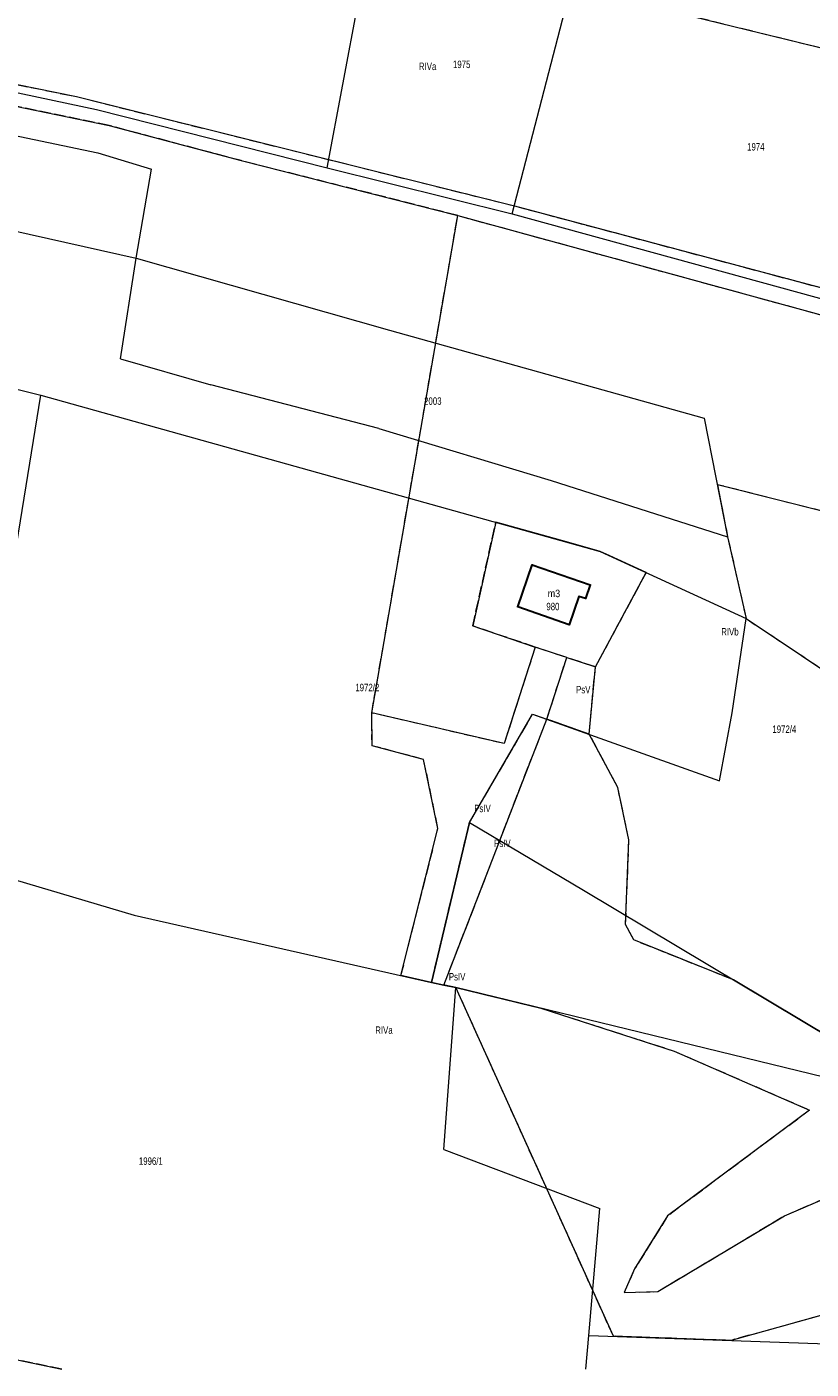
# Model space of a CAD drawing. Header units: metres. Extents: x 7498273 to 7499989, y 5499795 to 5500810.
# Tile 25 of 40: x 7499281 to 7499440, y 5499795 to 5500066. Entities that reach past the tile are written whole.
import ezdxf

# ---------------------------------------------------------------- set-up
doc = ezdxf.new("R2010")
doc.units = ezdxf.units.M
doc.header["$MEASUREMENT"] = 0
doc.linetypes.add('2.25_0.75', pattern=[3, 2.25, -0.75])
doc.layers.get('0').update_dxf_attribs({"color": 2})
for name, color, linetype, lineweight in [('209-oznaczenie konturu klasyfikacyjnego', 7, 'Continuous', 0), ('211-numer działki ewidencyjnej', 7, 'Continuous', 0), ('217-kontur klasyfikacyjny', 7, 'Continuous', 0), ('218-kontur użytku gruntowego', 7, 'Continuous', 0), ('219-działka ewidencyjna', 7, 'Continuous', 0), ('312-budynek ewidencyjny', 7, 'Continuous', 0), ('312-oznaczenie budynku ewidencyjnego', 7, 'Continuous', 0), ('312-oznaczenie budynku ewidencyjnego-Atr117', 7, 'Continuous', 0), ('Punkt budynku', 7, 'Continuous', 0)]:
    doc.layers.add(name, color=color, linetype=linetype, lineweight=lineweight)
doc.styles.get("Standard").update_dxf_attribs({"font": 'Working1250.shx', "width": 0.75})

# ---------------------------------------------------------------- blocks, each defined once
blk = doc.blocks.new('PUNKTBUD')
at = {"color": 0}
blk.add_circle((0, 0), 0.09, dxfattribs=at)

msp = doc.modelspace()

# ---------------------------------------------------------------- linework, layer by layer
at = {"layer": '217-kontur klasyfikacyjny', "color": 3, "linetype": '2.25_0.75', "lineweight": 13, "flags": 128}
for points in [[(7499450.96, 5500059.44), (7499391.03, 5500074.12)], [(7499246.69, 5500061), (7499291.1, 5500051.95)], [(7499297.7, 5500046.12), (7499247.42, 5500056.48)], [(7499291.1, 5500051.95), (7499379.58, 5500029.9)], [(7499324.36, 5500039.03), (7499297.7, 5500046.12)], [(7499368.14, 5500027.95), (7499324.36, 5500039.03)], [(7499350.76, 5499927.52), (7499368.14, 5500027.95)], [(7499368.14, 5500027.95), (7499482.6, 5499996.67)], [(7499379.58, 5500029.9), (7499463.91, 5500007.39)], [(7499420.59, 5499973.59), (7499422.66, 5499963.09)], [(7499456.78, 5499964.49), (7499420.59, 5499973.59)], [(7499371.16, 5499945.07), (7499375.84, 5499966.02)], [(7499375.84, 5499966.02), (7499390.61, 5499961.9)], [(7499422.66, 5499963.09), (7499426.37, 5499946.58)], [(7499390.61, 5499961.9), (7499396.94, 5499960.13)], [(7499396.94, 5499960.13), (7499398.89, 5499959.23)], [(7499398.89, 5499959.23), (7499406.18, 5499955.88)], [(7499406.18, 5499955.88), (7499395.95, 5499936.82)], [(7499426.37, 5499946.58), (7499448.74, 5499931.67)], [(7499383.8, 5499940.82), (7499371.16, 5499945.07)], [(7499383.8, 5499940.82), (7499377.5, 5499921.33)], [(7499390.15, 5499938.68), (7499383.8, 5499940.82)], [(7499386.12, 5499926.26), (7499390.15, 5499938.68)], [(7499395.95, 5499936.82), (7499390.15, 5499938.68)], [(7499394.7, 5499923.21), (7499395.95, 5499936.82)], [(7499350.83, 5499920.9), (7499350.76, 5499927.52)], [(7499377.5, 5499921.33), (7499350.76, 5499927.52)], [(7499370.51, 5499905.37), (7499383.27, 5499927.27)], [(7499383.27, 5499927.27), (7499386.12, 5499926.26)], [(7499365.34, 5499872.57), (7499386.12, 5499926.26)], [(7499394.7, 5499923.21), (7499386.12, 5499926.26)], [(7499400.45, 5499912.47), (7499394.7, 5499923.21)], [(7499361.25, 5499918.14), (7499350.83, 5499920.9)], [(7499364.14, 5499904.17), (7499361.25, 5499918.14)], [(7499402.73, 5499901.91), (7499400.45, 5499912.47)], [(7499356.67, 5499874.48), (7499364.14, 5499904.17)], [(7499362.83, 5499873.09), (7499370.51, 5499905.37)], [(7499402.05, 5499884.81), (7499402.73, 5499901.91)], [(7499403.69, 5499881.68), (7499402.05, 5499884.81)], [(7499423.87, 5499873.6), (7499403.69, 5499881.68)], [(7499362.83, 5499873.09), (7499356.67, 5499874.48)], [(7499365.34, 5499872.57), (7499362.83, 5499873.09)], [(7499444.1, 5499861.48), (7499423.87, 5499873.6)], [(7499367.74, 5499872.11), (7499365.34, 5499872.57)], [(7499399.59, 5499801.67), (7499367.74, 5499872.11)], [(7499367.74, 5499872.11), (7499384.89, 5499867.93)], [(7499384.89, 5499867.93), (7499411.83, 5499859.25)], [(7499411.83, 5499859.25), (7499439.21, 5499847.32)], [(7499439.21, 5499847.32), (7499410.54, 5499825.95)], [(7499434.12, 5499826), (7499478.68, 5499845.08)], [(7499410.54, 5499825.95), (7499403.86, 5499815.26)], [(7499408.53, 5499810.68), (7499434.12, 5499826)], [(7499493.48, 5499820.35), (7499423.34, 5499800.83)], [(7499403.86, 5499815.26), (7499401.77, 5499810.48)], [(7499401.77, 5499810.48), (7499408.53, 5499810.68)], [(7499288.164, 5499795.022), (7499243.91, 5499804.22)], [(7499423.34, 5499800.83), (7499399.59, 5499801.67)]]:
    msp.add_lwpolyline(points, dxfattribs=at)
at = {"layer": '218-kontur użytku gruntowego', "color": 3, "linetype": 'Continuous', "lineweight": 13, "flags": 128}
for points in [[(7499450.96, 5500059.44), (7499391.03, 5500074.12)], [(7499246.69, 5500061), (7499291.1, 5500051.95)], [(7499247.42, 5500056.48), (7499297.7, 5500046.12)], [(7499291.1, 5500051.95), (7499379.58, 5500029.9)], [(7499297.7, 5500046.12), (7499324.36, 5500039.03)], [(7499324.36, 5500039.03), (7499368.14, 5500027.95)], [(7499350.76, 5499927.52), (7499368.14, 5500027.95)], [(7499368.14, 5500027.95), (7499482.6, 5499996.67)], [(7499379.58, 5500029.9), (7499463.91, 5500007.39)], [(7499420.59, 5499973.59), (7499422.66, 5499963.09)], [(7499456.78, 5499964.49), (7499420.59, 5499973.59)], [(7499375.84, 5499966.02), (7499371.16, 5499945.07)], [(7499390.61, 5499961.9), (7499375.84, 5499966.02)], [(7499422.66, 5499963.09), (7499426.37, 5499946.58)], [(7499396.94, 5499960.13), (7499390.61, 5499961.9)], [(7499398.89, 5499959.23), (7499396.94, 5499960.13)], [(7499406.18, 5499955.88), (7499398.89, 5499959.23)], [(7499395.95, 5499936.82), (7499406.18, 5499955.88)], [(7499426.37, 5499946.58), (7499448.74, 5499931.67)], [(7499371.16, 5499945.07), (7499383.8, 5499940.82)], [(7499383.8, 5499940.82), (7499377.5, 5499921.33)], [(7499390.15, 5499938.68), (7499383.8, 5499940.82)], [(7499386.12, 5499926.26), (7499390.15, 5499938.68)], [(7499390.15, 5499938.68), (7499395.95, 5499936.82)], [(7499394.7, 5499923.21), (7499395.95, 5499936.82)], [(7499350.83, 5499920.9), (7499350.76, 5499927.52)], [(7499377.5, 5499921.33), (7499350.76, 5499927.52)], [(7499370.51, 5499905.37), (7499383.27, 5499927.27)], [(7499383.27, 5499927.27), (7499386.12, 5499926.26)], [(7499365.34, 5499872.57), (7499386.12, 5499926.26)], [(7499394.7, 5499923.21), (7499386.12, 5499926.26)], [(7499400.45, 5499912.47), (7499394.7, 5499923.21)], [(7499361.25, 5499918.14), (7499350.83, 5499920.9)], [(7499364.14, 5499904.17), (7499361.25, 5499918.14)], [(7499402.73, 5499901.91), (7499400.45, 5499912.47)], [(7499356.67, 5499874.48), (7499364.14, 5499904.17)], [(7499362.83, 5499873.09), (7499370.51, 5499905.37)], [(7499402.05, 5499884.81), (7499402.73, 5499901.91)], [(7499403.69, 5499881.68), (7499402.05, 5499884.81)], [(7499423.87, 5499873.6), (7499403.69, 5499881.68)], [(7499362.83, 5499873.09), (7499356.67, 5499874.48)], [(7499365.34, 5499872.57), (7499362.83, 5499873.09)], [(7499444.1, 5499861.48), (7499423.87, 5499873.6)], [(7499367.74, 5499872.11), (7499365.34, 5499872.57)], [(7499399.59, 5499801.67), (7499367.74, 5499872.11)], [(7499367.74, 5499872.11), (7499384.89, 5499867.93)], [(7499384.89, 5499867.93), (7499411.83, 5499859.25)], [(7499411.83, 5499859.25), (7499439.21, 5499847.32)], [(7499439.21, 5499847.32), (7499410.54, 5499825.95)], [(7499434.12, 5499826), (7499478.68, 5499845.08)], [(7499410.54, 5499825.95), (7499403.86, 5499815.26)], [(7499408.53, 5499810.68), (7499434.12, 5499826)], [(7499493.48, 5499820.35), (7499423.34, 5499800.83)], [(7499403.86, 5499815.26), (7499401.77, 5499810.48)], [(7499401.77, 5499810.48), (7499408.53, 5499810.68)], [(7499243.91, 5499804.22), (7499288.164, 5499795.022)], [(7499423.34, 5499800.83), (7499399.59, 5499801.67)]]:
    msp.add_lwpolyline(points, dxfattribs=at)
at = {"layer": '219-działka ewidencyjna', "color": 3, "linetype": 'Continuous', "lineweight": 13, "flags": 128}
for points in [[(7499341.79, 5500037.59), (7499351.23, 5500088.12)], [(7499379.15, 5500028.26), (7499392.54, 5500079.96)], [(7499243.19, 5500060.39), (7499295.16, 5500049.36)], [(7499248.43, 5500050.43), (7499295.43, 5500040.59)], [(7499295.16, 5500049.36), (7499341.79, 5500037.59)], [(7499295.43, 5500040.59), (7499306.3, 5500037.28)], [(7499303.18, 5500019.36), (7499306.3, 5500037.28)], [(7499341.79, 5500037.59), (7499379.15, 5500028.26)], [(7499249.35, 5500031.38), (7499303.18, 5500019.36)], [(7499379.15, 5500028.26), (7499461.85, 5500005.63)], [(7499300.02, 5499999.01), (7499303.18, 5500019.36)], [(7499303.18, 5500019.36), (7499354.37, 5500004.79)], [(7499354.37, 5500004.79), (7499417.94, 5499987.04)], [(7499244.27, 5500001.51), (7499283.91, 5499991.66)], [(7499300.02, 5499999.01), (7499318.28, 5499993.78)], [(7499352.21, 5499984.93), (7499318.28, 5499993.78)], [(7499268.5, 5499896.86), (7499283.91, 5499991.66)], [(7499283.91, 5499991.66), (7499396.94, 5499960.13)], [(7499417.94, 5499987.04), (7499422.66, 5499963.09)], [(7499352.21, 5499984.93), (7499386.99, 5499974.42)], [(7499386.99, 5499974.42), (7499422.66, 5499963.09)], [(7499396.94, 5499960.13), (7499426.37, 5499946.58)], [(7499423.58, 5499927.56), (7499426.37, 5499946.58)], [(7499370.51, 5499905.37), (7499383.27, 5499927.27)], [(7499383.27, 5499927.27), (7499421.02, 5499913.84)], [(7499421.02, 5499913.84), (7499423.58, 5499927.56)], [(7499370.51, 5499905.37), (7499362.83, 5499873.09)], [(7499370.51, 5499905.37), (7499393.57, 5499891.75)], [(7499268.5, 5499896.86), (7499302.76, 5499886.68)], [(7499393.57, 5499891.75), (7499444.1, 5499861.48)], [(7499302.76, 5499886.68), (7499362.83, 5499873.09)], [(7499362.83, 5499873.09), (7499365.34, 5499872.57)], [(7499365.33, 5499839.35), (7499367.74, 5499872.11)], [(7499365.34, 5499872.57), (7499367.74, 5499872.11)], [(7499521.93, 5499834.54), (7499367.74, 5499872.11)], [(7499365.33, 5499839.35), (7499396.84, 5499827.48)], [(7499394.65, 5499801.84), (7499396.84, 5499827.48)], [(7499394.002, 5499795.022), (7499394.65, 5499801.84)], [(7499394.65, 5499801.84), (7499454.27, 5499799.74)]]:
    msp.add_lwpolyline(points, dxfattribs=at)
at = {"layer": '312-budynek ewidencyjny', "color": 7, "linetype": 'Continuous', "lineweight": 30, "flags": 128}
for points in [[(7499380.27, 5499948.94), (7499383.2, 5499957.4)], [(7499383.2, 5499957.4), (7499394.86, 5499953.37)], [(7499394.86, 5499953.37), (7499393.96, 5499950.62)], [(7499390.64, 5499945.33), (7499380.27, 5499948.94)], [(7499392.63, 5499951.05), (7499390.64, 5499945.33)], [(7499393.96, 5499950.62), (7499392.63, 5499951.05)]]:
    msp.add_lwpolyline(points, dxfattribs=at)

# ---------------------------------------------------------------- block references
at = {"layer": 'Punkt budynku', "color": 5, "linetype": 'Continuous', "lineweight": 13}
for p in [(7499383.2, 5499957.4), (7499394.86, 5499953.37), (7499380.27, 5499948.94), (7499392.63, 5499951.05), (7499393.96, 5499950.62), (7499390.64, 5499945.33)]:
    msp.add_blockref('PUNKTBUD', p, dxfattribs=at)

# ---------------------------------------------------------------- texts
at = {"layer": '209-oznaczenie konturu klasyfikacyjnego', "color": 3, "linetype": 'Continuous', "lineweight": 13, "char_height": 1.5, "attachment_point": 7, "line_spacing_factor": 0.6}
for s, insert in [('\\H1x;\\W0.79;RIVa', (7499360.29, 5500057.29)), ('\\H1x;\\W0.79;RIVb', (7499421.36, 5499943.13)), ('\\H1x;\\W0.79;PsV', (7499392.04, 5499931.45)), ('\\H1x;\\W0.79;PsIV', (7499371.46, 5499907.46)), ('\\H1x;\\W0.79;PsIV', (7499375.48, 5499900.42)), ('\\H1x;\\W0.79;PsIV', (7499366.34, 5499873.48)), ('\\H1x;\\W0.79;RIVa', (7499351.47, 5499862.71))]:
    msp.add_mtext(s, dxfattribs=dict(at, insert=insert))
at = {"layer": '211-numer działki ewidencyjnej', "color": 3, "linetype": 'Continuous', "lineweight": 13, "char_height": 1.5, "line_spacing_factor": 0.6}
for s, insert, attachment_point in [('\\H1x;\\W0.79;1975', (7499367.17, 5500057.69), 7), ('\\H1x;\\W0.79;1974', (7499426.59, 5500042.57), 1), ('\\H1x;\\W0.79;2003', (7499361.34, 5499991.23), 1), ('\\H1x;\\W0.79;1972/2', (7499347.44, 5499931.88), 7), ('\\H1x;\\W0.79;1972/4', (7499431.69, 5499924.98), 1), ('\\H1x;\\W0.79;1996/1', (7499303.72, 5499837.78), 1)]:
    msp.add_mtext(s, dxfattribs=dict(at, insert=insert, attachment_point=attachment_point))
at = {"layer": '312-oznaczenie budynku ewidencyjnego', "color": 7, "linetype": 'Continuous', "lineweight": 13, "insert": (7499386.04, 5499949.75), "char_height": 1.5, "attachment_point": 1, "line_spacing_factor": 0.6}
msp.add_mtext('\\H1x;\\W0.79;980', dxfattribs=at)
at = {"layer": '312-oznaczenie budynku ewidencyjnego-Atr117', "color": 7, "insert": (7499387.57, 5499950.87), "char_height": 1.5, "attachment_point": 8, "line_spacing_factor": 0.6}
msp.add_mtext('\\H1x;\\W0.9;m3', dxfattribs=at)

doc.saveas('drawing.dxf')
